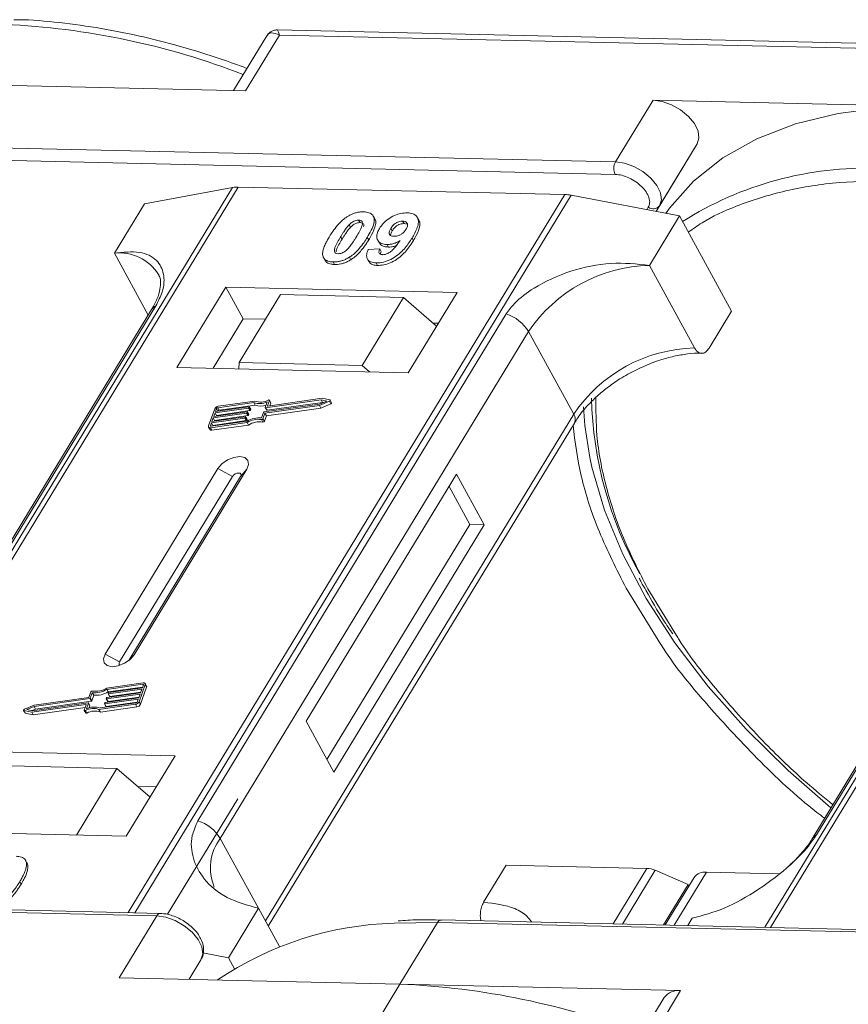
# Model space of a CAD drawing. Header units: millimetres. Extents: x 2205 to 3679, y 833 to 1866.
# Tile 60 of 86: x 3183 to 3224, y 1635 to 1683. Entities that reach past the tile are written whole.
import ezdxf

# ---------------------------------------------------------------- set-up
doc = ezdxf.new("R2010")
doc.units = ezdxf.units.MM

msp = doc.modelspace()

# ---------------------------------------------------------------- linework, layer by layer
at = {"color": 7, "linetype": 'Continuous', "lineweight": 15}
for p, q in [((3230.087, 1682.195), (3195.551, 1682.987)), ((3195.022, 1682.689), (3193.372, 1679.979)), ((3193.967, 1679.965), (3195.648, 1682.727)), ((3195.648, 1682.727), (3229.831, 1681.943)), ((3180.024, 1680.285), (3193.967, 1679.965)), ((3214.207, 1679.501), (3212.339, 1676.432)), ((3228.15, 1679.181), (3214.207, 1679.501)), ((3212.339, 1676.432), (3178.156, 1677.216)), ((3216.4, 1677.325), (3214.357, 1673.967)), ((3214.533, 1674.256), (3216.4, 1677.325)), ((3178.142, 1676.594), (3212.325, 1675.809)), ((3193.32, 1675.16), (3171.64, 1639.53)), ((3171.909, 1639.524), (3193.606, 1675.181)), ((3188.943, 1674.354), (3193.32, 1675.16)), ((3193.606, 1675.181), (3209.822, 1674.809)), ((3209.822, 1674.809), (3188.126, 1639.152)), ((3188.458, 1639.144), (3210.139, 1674.774)), ((3210.139, 1674.774), (3215.52, 1673.744)), ((3188.943, 1674.354), (3187.449, 1671.899)), ((3213.97, 1674.178), (3213.895, 1674.055)), ((3214.357, 1673.967), (3214.533, 1674.256)), ((3241.447, 1674.055), (3219.766, 1638.426)), ((3220.036, 1638.419), (3241.732, 1674.076)), ((3199.581, 1673.54), (3199.65, 1673.414)), ((3200.379, 1673.611), (3200.31, 1673.737)), ((3202.567, 1673.546), (3202.498, 1673.672)), ((3214.026, 1671.289), (3215.52, 1673.744)), ((3215.52, 1673.744), (3218.107, 1669.016)), ((3199.11, 1673.307), (3199.179, 1673.181)), ((3201.181, 1673.131), (3201.25, 1673.005)), ((3201.836, 1673.364), (3201.767, 1673.49)), ((3201.836, 1673.364), (3201.963, 1673.339)), ((3198.688, 1672.716), (3198.757, 1672.59)), ((3200.08, 1672.555), (3200.011, 1672.681)), ((3200.527, 1672.551), (3200.596, 1672.425)), ((3202.303, 1672.525), (3202.234, 1672.651)), ((3200.052, 1672.073), (3200.636, 1672.112)), ((3200.636, 1672.112), (3200.705, 1671.986)), ((3200.993, 1672.327), (3201.062, 1672.201)), ((3187.449, 1671.899), (3189.131, 1668.824)), ((3197.892, 1671.6), (3197.961, 1671.474)), ((3199.124, 1671.697), (3199.193, 1671.571)), ((3200.016, 1671.607), (3200.085, 1671.481)), ((3198.317, 1671.463), (3198.386, 1671.337)), ((3200.45, 1671.414), (3200.519, 1671.288)), ((3216.268, 1667.192), (3214.026, 1671.289)), ((3192.98, 1670.216), (3190.552, 1666.227)), ((3204.473, 1669.953), (3192.98, 1670.216)), ((3192.98, 1670.216), (3193.842, 1668.64)), ((3195.702, 1669.843), (3193.648, 1666.467)), ((3201.808, 1669.702), (3195.702, 1669.843)), ((3199.753, 1666.327), (3201.808, 1669.702)), ((3201.808, 1669.702), (3203.452, 1668.275)), ((3202.045, 1665.963), (3204.473, 1669.953)), ((3174.196, 1644.115), (3189.509, 1669.28)), ((3189.295, 1669.094), (3173.982, 1643.928)), ((3206.913, 1668.881), (3191.6, 1643.715)), ((3193.842, 1668.64), (3192.348, 1666.185)), ((3194.955, 1668.615), (3193.842, 1668.64)), ((3216.986, 1667.175), (3218.107, 1669.016)), ((3203.539, 1668.418), (3203.281, 1668.424)), ((3222.323, 1643.01), (3237.636, 1668.176)), ((3192.708, 1642.838), (3208.021, 1668.004)), ((3210.263, 1663.906), (3208.021, 1668.004)), ((3237.422, 1667.989), (3222.109, 1642.824)), ((3190.552, 1666.227), (3202.045, 1665.963)), ((3193.648, 1666.467), (3193.624, 1666.156)), ((3199.753, 1666.327), (3193.648, 1666.467)), ((3200.122, 1666.007), (3199.753, 1666.327)), ((3192.475, 1664.04), (3194.135, 1664.276)), ((3194.372, 1664.477), (3192.584, 1664.224)), ((3194.426, 1664.552), (3192.61, 1664.295)), ((3192.653, 1664.098), (3194.441, 1664.351)), ((3194.152, 1664.261), (3194.139, 1664.226)), ((3194.22, 1664.144), (3194.151, 1664.27)), ((3194.221, 1664.135), (3194.152, 1664.261)), ((3194.441, 1664.351), (3194.372, 1664.477)), ((3194.885, 1664.012), (3197.645, 1664.404)), ((3194.929, 1663.951), (3197.638, 1664.335)), ((3194.945, 1664.239), (3195.044, 1664.513)), ((3197.721, 1664.616), (3194.962, 1664.225)), ((3195.031, 1664.099), (3197.79, 1664.49)), ((3195.062, 1664.323), (3195.155, 1664.58)), ((3195.07, 1664.309), (3195.062, 1664.323)), ((3197.765, 1664.69), (3195.079, 1664.309)), ((3195.223, 1664.472), (3195.154, 1664.598)), ((3195.155, 1664.58), (3195.223, 1664.454)), ((3195.176, 1664.322), (3195.223, 1664.454)), ((3197.638, 1664.335), (3198.13, 1664.543)), ((3197.707, 1664.209), (3197.638, 1664.335)), ((3197.645, 1664.404), (3198.006, 1664.556)), ((3197.707, 1664.209), (3198.199, 1664.416)), ((3198.006, 1664.556), (3197.721, 1664.616)), ((3197.79, 1664.49), (3197.721, 1664.616)), ((3198.153, 1664.608), (3197.765, 1664.69)), ((3197.79, 1664.49), (3197.83, 1664.482)), ((3198.13, 1664.543), (3198.199, 1664.416)), ((3198.238, 1664.471), (3198.169, 1664.597)), ((3192.434, 1664.169), (3192.128, 1663.317)), ((3192.296, 1663.543), (3193.957, 1663.779)), ((3194.02, 1663.956), (3192.36, 1663.721)), ((3192.386, 1663.792), (3194.046, 1664.027)), ((3192.449, 1663.969), (3192.386, 1663.792)), ((3192.429, 1663.595), (3194.089, 1663.83)), ((3194.11, 1664.205), (3192.449, 1663.969)), ((3192.518, 1663.843), (3192.449, 1663.969)), ((3192.526, 1664.182), (3192.475, 1664.04)), ((3192.506, 1663.809), (3192.518, 1663.843)), ((3192.518, 1663.843), (3194.179, 1664.079)), ((3192.594, 1664.057), (3192.526, 1664.182)), ((3192.584, 1664.224), (3192.653, 1664.098)), ((3193.973, 1663.765), (3193.96, 1663.729)), ((3194.042, 1663.648), (3193.973, 1663.774)), ((3193.973, 1663.765), (3194.042, 1663.638)), ((3194.089, 1663.83), (3194.02, 1663.956)), ((3194.062, 1664.013), (3194.05, 1663.977)), ((3194.119, 1663.851), (3194.05, 1663.977)), ((3194.131, 1663.896), (3194.062, 1664.022)), ((3194.131, 1663.887), (3194.062, 1664.013)), ((3194.179, 1664.079), (3194.11, 1664.205)), ((3194.119, 1663.851), (3194.131, 1663.887)), ((3194.208, 1664.099), (3194.139, 1664.226)), ((3194.208, 1664.099), (3194.221, 1664.135)), ((3194.758, 1663.717), (3194.856, 1663.991)), ((3194.83, 1663.676), (3194.929, 1663.951)), ((3194.899, 1663.55), (3194.998, 1663.825)), ((3194.998, 1663.825), (3194.929, 1663.951)), ((3194.945, 1664.23), (3195.014, 1664.104)), ((3210.263, 1663.906), (3194.95, 1638.741)), ((3195.031, 1664.099), (3194.962, 1664.225)), ((3194.998, 1663.825), (3197.707, 1664.209)), ((3192.13, 1663.263), (3192.199, 1663.136)), ((3192.271, 1663.472), (3192.22, 1663.33)), ((3192.22, 1663.33), (3192.236, 1663.302)), ((3192.228, 1663.231), (3194.044, 1663.489)), ((3192.253, 1663.302), (3194.041, 1663.555)), ((3193.931, 1663.708), (3192.271, 1663.472)), ((3192.34, 1663.346), (3192.271, 1663.472)), ((3192.36, 1663.721), (3192.296, 1663.543)), ((3192.297, 1663.105), (3194.113, 1663.362)), ((3192.328, 1663.312), (3192.34, 1663.346)), ((3192.34, 1663.346), (3194, 1663.582)), ((3192.429, 1663.595), (3192.36, 1663.721)), ((3192.417, 1663.56), (3192.429, 1663.595)), ((3194, 1663.582), (3193.931, 1663.708)), ((3194.029, 1663.603), (3193.96, 1663.729)), ((3194.029, 1663.603), (3194.042, 1663.638)), ((3194.113, 1663.362), (3194.044, 1663.489)), ((3194.753, 1663.635), (3194.822, 1663.509)), ((3194.899, 1663.55), (3194.83, 1663.676)), ((3195.093, 1638.48), (3210.296, 1663.465)), ((3192.297, 1663.105), (3192.228, 1663.231)), ((3192.592, 1661.201), (3186.99, 1651.994)), ((3193.313, 1660.811), (3187.71, 1651.604)), ((3188.427, 1651.961), (3194.029, 1661.168)), ((3192.592, 1661.201), (3193.313, 1660.811)), ((3194.029, 1661.168), (3193.722, 1660.801)), ((3204.444, 1660.929), (3196.975, 1648.653)), ((3205.824, 1658.407), (3204.444, 1660.929)), ((3188.17, 1651.677), (3193.722, 1660.801)), ((3205.106, 1658.424), (3204.071, 1660.315)), ((3198.009, 1646.761), (3205.106, 1658.424)), ((3198.354, 1646.131), (3205.824, 1658.407)), ((3205.824, 1658.407), (3205.106, 1658.424)), ((3212.868, 1655.256), (3214.595, 1652.468)), ((3215.367, 1652.921), (3213.945, 1655.231)), ((3187.71, 1651.604), (3186.99, 1651.994)), ((3188.427, 1651.961), (3188.238, 1651.735)), ((3188.883, 1650.56), (3187.066, 1650.303)), ((3186.28, 1650.115), (3186.182, 1649.84)), ((3186.353, 1650.074), (3186.254, 1649.8)), ((3186.422, 1649.948), (3186.353, 1650.074)), ((3188.857, 1650.49), (3187.069, 1650.236)), ((3187.138, 1650.11), (3187.069, 1650.236)), ((3187.09, 1649.835), (3188.75, 1650.07)), ((3187.137, 1650.027), (3187.15, 1650.062)), ((3187.138, 1650.11), (3188.852, 1650.353)), ((3188.814, 1650.248), (3187.154, 1650.012)), ((3187.179, 1650.083), (3188.839, 1650.319)), ((3187.223, 1649.886), (3188.763, 1650.105)), ((3188.676, 1649.622), (3188.982, 1650.474)), ((3188.745, 1649.496), (3189.051, 1650.347)), ((3188.75, 1650.07), (3188.814, 1650.248)), ((3188.839, 1650.319), (3188.89, 1650.461)), ((3188.884, 1650.442), (3188.857, 1650.49)), ((3189.05, 1650.402), (3188.981, 1650.528)), ((3188.982, 1650.474), (3189.051, 1650.347)), ((3183.389, 1649.175), (3186.149, 1649.566)), ((3186.225, 1649.779), (3183.466, 1649.387)), ((3186.182, 1649.84), (3183.472, 1649.456)), ((3183.535, 1649.261), (3186.294, 1649.653)), ((3186.294, 1649.653), (3186.225, 1649.779)), ((3186.323, 1649.674), (3186.254, 1649.8)), ((3186.323, 1649.674), (3186.422, 1649.948)), ((3186.738, 1649.314), (3188.526, 1649.567)), ((3186.959, 1649.53), (3186.972, 1649.565)), ((3188.636, 1649.751), (3186.975, 1649.516)), ((3187.001, 1649.586), (3188.661, 1649.822)), ((3187.044, 1649.389), (3188.584, 1649.608)), ((3187.048, 1649.778), (3187.061, 1649.814)), ((3187.048, 1649.769), (3187.117, 1649.643)), ((3188.725, 1650), (3187.065, 1649.764)), ((3187.133, 1649.638), (3187.065, 1649.764)), ((3187.133, 1649.638), (3188.673, 1649.856)), ((3187.137, 1650.017), (3187.206, 1649.891)), ((3187.223, 1649.886), (3187.154, 1650.012)), ((3188.585, 1649.609), (3188.636, 1649.751)), ((3188.661, 1649.822), (3188.725, 1650)), ((3188.745, 1649.496), (3188.676, 1649.622)), ((3182.942, 1649.194), (3183.01, 1649.068)), ((3182.957, 1649.183), (3183.345, 1649.101)), ((3183.026, 1649.057), (3182.957, 1649.183)), ((3183.472, 1649.456), (3182.981, 1649.249)), ((3183.466, 1649.387), (3183.104, 1649.235)), ((3183.104, 1649.235), (3183.389, 1649.175)), ((3183.345, 1649.101), (3186.031, 1649.482)), ((3183.414, 1648.975), (3183.345, 1649.101)), ((3183.349, 1649.183), (3183.535, 1649.261)), ((3183.414, 1648.975), (3186.003, 1649.343)), ((3183.535, 1649.261), (3183.466, 1649.387)), ((3186.048, 1649.468), (3185.956, 1649.211)), ((3185.956, 1649.193), (3186.025, 1649.067)), ((3186.079, 1649.063), (3186.01, 1649.189)), ((3186.045, 1649.458), (3186.031, 1649.482)), ((3186.165, 1649.552), (3186.067, 1649.278)), ((3186.234, 1649.435), (3186.165, 1649.561)), ((3186.234, 1649.426), (3186.165, 1649.552)), ((3186.196, 1649.321), (3186.234, 1649.426)), ((3186.684, 1649.239), (3188.501, 1649.496)), ((3186.753, 1649.112), (3186.684, 1649.239)), ((3186.753, 1649.112), (3188.57, 1649.37)), ((3186.959, 1649.521), (3187.028, 1649.395)), ((3187.044, 1649.389), (3186.975, 1649.516)), ((3188.501, 1649.496), (3188.57, 1649.37)), ((3183.026, 1649.057), (3183.414, 1648.975)), ((3196.975, 1648.653), (3198.354, 1646.131)), ((3190.467, 1646.935), (3178.974, 1647.199)), ((3188.039, 1642.945), (3190.467, 1646.935)), ((3181.472, 1646.457), (3187.578, 1646.317)), ((3185.561, 1643.002), (3187.578, 1646.317)), ((3187.578, 1646.317), (3189.222, 1644.89)), ((3189.533, 1645.4), (3188.609, 1645.422)), ((3193.58, 1644.809), (3190.088, 1639.07)), ((3176.546, 1643.209), (3188.039, 1642.945)), ((3192.708, 1642.838), (3194.605, 1639.372)), ((3182.995, 1641.803), (3182.988, 1641.814)), ((3183.067, 1641.683), (3183.136, 1641.557)), ((3205.79, 1639.67), (3206.911, 1641.511)), ((3206.911, 1641.511), (3213.895, 1641.351)), ((3213.895, 1641.351), (3212.22, 1638.599)), ((3214.314, 1641.253), (3212.692, 1638.588)), ((3214.314, 1641.253), (3215.944, 1640.557)), ((3216.246, 1640.899), (3214.81, 1638.539)), ((3215.257, 1638.529), (3216.856, 1641.158)), ((3220.432, 1641.076), (3216.856, 1641.158)), ((3182.746, 1640.685), (3182.815, 1640.559)), ((3214.718, 1638.541), (3215.944, 1640.557)), ((3215.989, 1640.476), (3215.944, 1640.557)), ((3189.739, 1639.115), (3155.556, 1639.899)), ((3155.373, 1639.774), (3189.557, 1638.99)), ((3194.605, 1639.372), (3193.111, 1636.916)), ((3194.605, 1639.372), (3195.647, 1637.466)), ((3189.557, 1638.99), (3187.689, 1635.921)), ((3215.933, 1638.514), (3216.154, 1638.877)), ((3201.341, 1638.632), (3203.5, 1638.67)), ((3201.633, 1635.601), (3203.5, 1638.67)), ((3203.5, 1638.67), (3237.683, 1637.886)), ((3237.866, 1638.01), (3203.683, 1638.795)), ((3191.848, 1637.158), (3193.111, 1636.916)), ((3193.111, 1636.916), (3193.41, 1636.369)), ((3191.75, 1636.814), (3191.158, 1635.841)), ((3191.158, 1635.841), (3191.75, 1636.814)), ((3187.689, 1635.921), (3201.633, 1635.601)), ((3201.633, 1635.601), (3199.952, 1632.839)), ((3215.576, 1635.281), (3201.633, 1635.601)), ((3214.763, 1634.935), (3212.894, 1631.865)), ((3213.896, 1632.519), (3215.576, 1635.281))]:
    msp.add_line(p, q, dxfattribs=at)
at = {"color": 7, "linetype": 'Continuous', "lineweight": 15, "flags": 128}
for points in [[(3216.4, 1677.325), (3216.488, 1677.616), (3216.44, 1677.961), (3216.258, 1678.331), (3215.96, 1678.692), (3215.569, 1679.014), (3215.121, 1679.27), (3214.653, 1679.437), (3214.207, 1679.501)], [(3228.15, 1679.181), (3225.698, 1679.123), (3223.4, 1678.834), (3221.28, 1678.318), (3219.362, 1677.579), (3217.666, 1676.627), (3216.213, 1675.472), (3215.016, 1674.126), (3214.837, 1673.875)], [(3214.533, 1674.256), (3214.621, 1674.547), (3214.573, 1674.892), (3214.391, 1675.262), (3214.092, 1675.623), (3213.702, 1675.945), (3213.254, 1676.201), (3212.786, 1676.368), (3212.339, 1676.432)], [(3194.135, 1664.276), (3194.139, 1664.276), (3194.143, 1664.275), (3194.147, 1664.274), (3194.149, 1664.273), (3194.151, 1664.27), (3194.152, 1664.268), (3194.152, 1664.264), (3194.152, 1664.261)], [(3194.962, 1664.225), (3194.957, 1664.224), (3194.953, 1664.225), (3194.95, 1664.226), (3194.947, 1664.228), (3194.946, 1664.23), (3194.945, 1664.233), (3194.944, 1664.236), (3194.945, 1664.239)], [(3195.079, 1664.309), (3195.075, 1664.308), (3195.071, 1664.309), (3195.067, 1664.31), (3195.065, 1664.311), (3195.063, 1664.314), (3195.062, 1664.317), (3195.062, 1664.32), (3195.062, 1664.323)], [(3195.1, 1664.602), (3195.112, 1664.607), (3195.124, 1664.609), (3195.135, 1664.609), (3195.144, 1664.607), (3195.151, 1664.602), (3195.155, 1664.596), (3195.156, 1664.588), (3195.155, 1664.58)], [(3198.153, 1664.608), (3198.163, 1664.604), (3198.169, 1664.598), (3198.171, 1664.589), (3198.169, 1664.579), (3198.164, 1664.569), (3198.155, 1664.558), (3198.143, 1664.549), (3198.13, 1664.543)], [(3198.199, 1664.416), (3198.212, 1664.423), (3198.224, 1664.432), (3198.233, 1664.443), (3198.238, 1664.453), (3198.24, 1664.463), (3198.238, 1664.471)], [(3211.061, 1661.755), (3210.818, 1663.348), (3210.754, 1664.27)], [(3193.957, 1663.779), (3193.961, 1663.779), (3193.965, 1663.779), (3193.968, 1663.778), (3193.971, 1663.776), (3193.973, 1663.774), (3193.974, 1663.771), (3193.974, 1663.768), (3193.973, 1663.765)], [(3194.046, 1664.027), (3194.05, 1664.028), (3194.054, 1664.027), (3194.057, 1664.026), (3194.06, 1664.024), (3194.062, 1664.022), (3194.063, 1664.019), (3194.063, 1664.016), (3194.062, 1664.013)], [(3192.228, 1663.231), (3192.201, 1663.229), (3192.178, 1663.231), (3192.158, 1663.238), (3192.142, 1663.248), (3192.13, 1663.262), (3192.124, 1663.278), (3192.124, 1663.297), (3192.128, 1663.317)], [(3192.22, 1663.33), (3192.218, 1663.324), (3192.219, 1663.317), (3192.221, 1663.312), (3192.224, 1663.307), (3192.23, 1663.304), (3192.236, 1663.302), (3192.244, 1663.301), (3192.253, 1663.302)], [(3194.029, 1661.168), (3194.117, 1661.404), (3194.083, 1661.607), (3193.93, 1661.745), (3193.684, 1661.798), (3193.381, 1661.758), (3193.067, 1661.63), (3192.79, 1661.434), (3192.592, 1661.201)], [(3223.04, 1644.354), (3220.913, 1646.205), (3218.831, 1648.259), (3216.95, 1650.384), (3215.289, 1652.557), (3213.867, 1654.757), (3212.697, 1656.959), (3211.793, 1659.14), (3211.165, 1661.277), (3211.061, 1661.755)], [(3193.722, 1660.801), (3193.747, 1660.869), (3193.737, 1660.926), (3193.694, 1660.966), (3193.624, 1660.981), (3193.537, 1660.969), (3193.448, 1660.933), (3193.369, 1660.877), (3193.313, 1660.811)], [(3186.99, 1651.994), (3186.902, 1651.758), (3186.936, 1651.555), (3187.088, 1651.417), (3187.335, 1651.364), (3187.638, 1651.404), (3187.952, 1651.532), (3188.229, 1651.727), (3188.427, 1651.961)], [(3187.71, 1651.604), (3187.685, 1651.537), (3187.695, 1651.479), (3187.739, 1651.439), (3187.743, 1651.437)], [(3188.883, 1650.56), (3188.909, 1650.562), (3188.932, 1650.56), (3188.953, 1650.553), (3188.969, 1650.543), (3188.98, 1650.529), (3188.986, 1650.513), (3188.987, 1650.494), (3188.982, 1650.474)], [(3188.89, 1650.461), (3188.892, 1650.467), (3188.892, 1650.474), (3188.89, 1650.479), (3188.886, 1650.484), (3188.881, 1650.487), (3188.874, 1650.489), (3188.866, 1650.49), (3188.857, 1650.49)], [(3186.149, 1649.566), (3186.153, 1649.567), (3186.157, 1649.566), (3186.16, 1649.565), (3186.163, 1649.564), (3186.165, 1649.561), (3186.166, 1649.558), (3186.166, 1649.555), (3186.165, 1649.552)], [(3187.065, 1649.764), (3187.06, 1649.763), (3187.056, 1649.764), (3187.053, 1649.765), (3187.05, 1649.767), (3187.048, 1649.769), (3187.047, 1649.772), (3187.047, 1649.775), (3187.048, 1649.778)], [(3187.154, 1650.012), (3187.149, 1650.012), (3187.145, 1650.012), (3187.142, 1650.013), (3187.139, 1650.015), (3187.137, 1650.017), (3187.136, 1650.02), (3187.136, 1650.023), (3187.137, 1650.027)], [(3182.957, 1649.183), (3182.948, 1649.187), (3182.942, 1649.193), (3182.939, 1649.202), (3182.941, 1649.212), (3182.947, 1649.222), (3182.956, 1649.233), (3182.967, 1649.242), (3182.981, 1649.249)], [(3186.01, 1649.189), (3185.998, 1649.184), (3185.986, 1649.182), (3185.976, 1649.182), (3185.966, 1649.184), (3185.96, 1649.189), (3185.955, 1649.195), (3185.954, 1649.203), (3185.956, 1649.211)], [(3186.031, 1649.482), (3186.036, 1649.483), (3186.04, 1649.482), (3186.043, 1649.481), (3186.046, 1649.48), (3186.048, 1649.477), (3186.049, 1649.475), (3186.049, 1649.471), (3186.048, 1649.468)], [(3186.975, 1649.516), (3186.971, 1649.515), (3186.967, 1649.516), (3186.964, 1649.517), (3186.961, 1649.518), (3186.959, 1649.521), (3186.958, 1649.523), (3186.958, 1649.527), (3186.959, 1649.53)], [(3186.025, 1649.067), (3186.029, 1649.063), (3186.035, 1649.058), (3186.044, 1649.056), (3186.055, 1649.056), (3186.067, 1649.058), (3186.079, 1649.063)], [(3189.557, 1638.99), (3190.003, 1638.926), (3190.471, 1638.759), (3190.919, 1638.503), (3191.31, 1638.181), (3191.608, 1637.82), (3191.79, 1637.451), (3191.838, 1637.106), (3191.75, 1636.814)]]:
    msp.add_lwpolyline(points, dxfattribs=at)
at = {"color": 7, "linetype": 'Continuous', "lineweight": 15}
for centre, radius, start, end in [((3180.308, 1645.689), 37.606, 68.8867, 87.4164), ((3212.932, 1676.107), 0.676, 151.2883, 206.0774), ((3224.847, 1658.94), 17.186, 88.173, 122.2769), ((3193.566, 1673.777), 1.404, 88.3644, 100.0749), ((3209.77, 1672.886), 1.923, 78.9596, 88.4511), ((3214.211, 1674.504), 0.406, 233.4992, 322.3259), ((3187.689, 1669.591), 2.32, 32.7281, 95.9449), ((3214.194, 1663.852), 7.439, 91.2925, 146.0732), ((3189.707, 1668.837), 0.486, 114.0472, 148.0355), ((3206.271, 1666.932), 2.052, 31.4947, 71.765), ((3216.436, 1659.754), 7.439, 91.2925, 146.0732), ((3192.639, 1664.068), 0.229, 97.4207, 153.8527), ((3194.663, 1665.337), 0.907, 251.2927, 294.8085), ((3194.708, 1665.321), 0.819, 249.8549, 298.6145), ((3194.723, 1665.154), 0.85, 250.6487, 287.8017), ((3195.204, 1664.462), 0.0214, 336.1246, 26.8104), ((3229.965, 1665.185), 18.828, 181.473, 209.2705), ((3192.594, 1664.148), 0.0762, 97.4207, 153.8527), ((3192.663, 1664.021), 0.0769, 97.5763, 152.4403), ((3194.015, 1663.994), 0.0381, 277.4207, 333.8527), ((3194.084, 1663.868), 0.0381, 277.4207, 333.8527), ((3194.105, 1664.242), 0.0381, 277.4207, 333.8527), ((3194.121, 1663.891), 0.011, 336.9348, 26.0002), ((3194.174, 1664.116), 0.0381, 277.4207, 333.8527), ((3194.21, 1664.139), 0.011, 336.9348, 26.0002), ((3194.89, 1663.974), 0.0381, 97.4207, 153.8527), ((3195.026, 1664.113), 0.0149, 216.6597, 287.1115), ((3209.921, 1663.659), 0.422, 332.7392, 35.9387), ((3193.926, 1663.746), 0.0381, 277.4207, 333.8527), ((3193.995, 1663.62), 0.0381, 277.4207, 333.8527), ((3194.644, 1662.549), 1.173, 84.4424, 120.9301), ((3194.032, 1663.643), 0.011, 336.9348, 26.0002), ((3194.587, 1662.651), 0.998, 80.3986, 122.9491), ((3194.656, 1662.525), 0.998, 80.3986, 122.9491), ((3194.764, 1663.708), 0.0736, 261.7629, 334.647), ((3194.833, 1663.582), 0.0736, 261.7629, 334.647), ((3192.27, 1663.19), 0.0892, 216.6597, 287.1115), ((3186.347, 1650.083), 0.0736, 81.7629, 154.647), ((3186.466, 1651.242), 1.173, 264.4424, 300.9301), ((3186.524, 1651.14), 0.998, 260.3986, 302.9491), ((3186.535, 1651.116), 1.173, 264.4424, 300.9301), ((3187.184, 1650.045), 0.0381, 97.4207, 153.8527), ((3188.99, 1650.373), 0.0661, 336.9348, 26.0002), ((3186.22, 1649.817), 0.0381, 277.4207, 333.8527), ((3186.289, 1649.691), 0.0381, 277.4207, 333.8527), ((3187.006, 1649.549), 0.0381, 97.4207, 153.8527), ((3187.095, 1649.797), 0.0381, 97.4207, 153.8527), ((3187.129, 1649.652), 0.0149, 216.6597, 287.1115), ((3187.218, 1649.9), 0.0149, 216.6597, 287.1115), ((3188.471, 1649.723), 0.229, 277.4207, 333.8527), ((3188.516, 1649.643), 0.0762, 277.4207, 333.8527), ((3186.402, 1648.47), 0.819, 69.8549, 118.6145), ((3186.447, 1648.454), 0.907, 71.2927, 114.8085), ((3186.471, 1648.344), 0.819, 69.8549, 118.6145), ((3186.224, 1649.43), 0.011, 336.9348, 26.0002), ((3187.04, 1649.404), 0.0149, 216.6597, 287.1115), ((3188.54, 1649.597), 0.229, 277.4207, 333.8527), ((3183.029, 1649.078), 0.0212, 210.2186, 262.8226), ((3190.958, 1641.766), 2.052, 31.4947, 71.765), ((3194.654, 1641.375), 2.434, 143.0587, 202.974), ((3222.521, 1642.567), 0.486, 114.0436, 148.1804), ((3213.845, 1640.198), 1.154, 66.0507, 87.522), ((3216.776, 1640.499), 0.664, 83.0653, 142.99), ((3189.749, 1638.904), 0.21, 92.0598, 156.0028), ((3201.809, 1622.166), 16.472, 91.6287, 124.0831), ((3203.7, 1638.574), 0.221, 94.3757, 154.3004), ((3200.056, 1597.745), 37.889, 68.9709, 87.6149), ((3215.46, 1634.424), 0.865, 82.2958, 143.7595)]:
    msp.add_arc(centre, radius, start, end, dxfattribs=at)
for points, knots in [([(3194.036, 1681.069), (3193.781, 1681.167), (3192.846, 1681.524), (3191.212, 1682.036), (3189.136, 1682.595), (3187.043, 1683.033), (3184.968, 1683.332), (3183.432, 1683.484), (3182.617, 1683.49), (3182.459, 1683.491)], [0, 0, 0, 0, 0.064257, 0.235538, 0.411454, 0.590698, 0.772379, 0.955884, 1, 1, 1, 1]), ([(3195.648, 1682.727), (3195.508, 1682.783), (3195.292, 1682.871), (3195.097, 1682.803), (3195.026, 1682.69), (3194.994, 1682.638)], [0, 0, 0, 0, 0.498413, 0.772928, 1, 1, 1, 1]), ([(3195.549, 1682.987), (3195.484, 1682.983), (3195.375, 1682.977), (3195.191, 1682.891), (3195.107, 1682.795), (3195.061, 1682.743)], [0, 0, 0, 0, 0.389383, 0.666862, 1, 1, 1, 1]), ([(3195.55, 1682.981), (3195.55, 1682.983), (3195.549, 1683.007), (3195.572, 1682.924), (3195.622, 1682.793), (3195.648, 1682.727)], [0, 0, 0, 0, 0.044603, 0.521109, 1, 1, 1, 1]), ([(3212.325, 1675.809), (3212.432, 1675.799), (3212.652, 1675.779), (3213.014, 1675.647), (3213.357, 1675.452), (3213.651, 1675.208), (3213.877, 1674.935), (3214.016, 1674.653), (3214.058, 1674.385), (3213.999, 1674.246), (3213.97, 1674.178)], [0, 0, 0, 0, 0.12225, 0.25, 0.37775, 0.5, 0.62225, 0.75, 0.87775, 1, 1, 1, 1]), ([(3215.958, 1672.944), (3216.181, 1673.103), (3216.889, 1673.607), (3218.478, 1674.331), (3220.734, 1675.036), (3223.398, 1675.466), (3225.321, 1675.482), (3226.268, 1675.49)], [0, 0, 0, 0, 0.088375, 0.281114, 0.527622, 0.767417, 1, 1, 1, 1]), ([(3198.135, 1672.729), (3198.187, 1672.811), (3198.304, 1672.997), (3198.553, 1673.32), (3198.812, 1673.577), (3199.003, 1673.702), (3199.024, 1673.715)], [0, 0, 0, 0, 0.236731, 0.537555, 0.949668, 1, 1, 1, 1]), ([(3199.024, 1673.715), (3199.074, 1673.745), (3199.177, 1673.806), (3199.342, 1673.875), (3199.508, 1673.922), (3199.644, 1673.943), (3199.751, 1673.95), (3199.804, 1673.95), (3199.83, 1673.95)], [0, 0, 0, 0, 0.193776, 0.3936, 0.587864, 0.788908, 0.894169, 1, 1, 1, 1]), ([(3199.11, 1673.307), (3199.152, 1673.349), (3199.222, 1673.417), (3199.346, 1673.493), (3199.46, 1673.531), (3199.537, 1673.54), (3199.577, 1673.54), (3199.581, 1673.54)], [0, 0, 0, 0, 0.334804, 0.542561, 0.750382, 0.970721, 1, 1, 1, 1]), ([(3199.581, 1673.54), (3199.62, 1673.536), (3199.69, 1673.528), (3199.756, 1673.479), (3199.782, 1673.387), (3199.748, 1673.217), (3199.626, 1672.975), (3199.517, 1672.791), (3199.461, 1672.698)], [0, 0, 0, 0, 0.104614, 0.188814, 0.273512, 0.444127, 0.719481, 1, 1, 1, 1]), ([(3199.83, 1673.95), (3199.924, 1673.941), (3200.112, 1673.924), (3200.291, 1673.796), (3200.376, 1673.612), (3200.332, 1673.239), (3200.147, 1672.918), (3200.011, 1672.681)], [0, 0, 0, 0, 0.147566, 0.296688, 0.431278, 0.580404, 1, 1, 1, 1]), ([(3200.08, 1672.555), (3200.128, 1672.637), (3200.278, 1672.892), (3200.423, 1673.23), (3200.446, 1673.507), (3200.384, 1673.583), (3200.367, 1673.604)], [0, 0, 0, 0, 0.220552, 0.687786, 0.91457, 1, 1, 1, 1]), ([(3200.614, 1673.12), (3200.67, 1673.202), (3200.782, 1673.368), (3201.044, 1673.598), (3201.355, 1673.775), (3201.694, 1673.888), (3201.899, 1673.896), (3202.005, 1673.9)], [0, 0, 0, 0, 0.197927, 0.397728, 0.597413, 0.790584, 1, 1, 1, 1]), ([(3202.005, 1673.9), (3202.098, 1673.891), (3202.285, 1673.874), (3202.469, 1673.743), (3202.564, 1673.551), (3202.537, 1673.219), (3202.386, 1672.906), (3202.256, 1672.688), (3202.234, 1672.651)], [0, 0, 0, 0, 0.148288, 0.297745, 0.443713, 0.607791, 0.934708, 1, 1, 1, 1]), ([(3202.303, 1672.525), (3202.351, 1672.607), (3202.496, 1672.854), (3202.624, 1673.188), (3202.632, 1673.452), (3202.569, 1673.524), (3202.556, 1673.539)], [0, 0, 0, 0, 0.227122, 0.68486, 0.934898, 1, 1, 1, 1]), ([(3198.688, 1672.716), (3198.713, 1672.757), (3198.764, 1672.839), (3198.835, 1672.95), (3198.903, 1673.048), (3198.966, 1673.135), (3199.032, 1673.222), (3199.084, 1673.279), (3199.11, 1673.307)], [0, 0, 0, 0, 0.2059417, 0.4119594, 0.558149, 0.7045024, 0.8518015, 1, 1, 1, 1]), ([(3198.757, 1672.59), (3198.782, 1672.631), (3198.833, 1672.713), (3198.904, 1672.824), (3198.972, 1672.922), (3199.035, 1673.009), (3199.101, 1673.096), (3199.153, 1673.152), (3199.179, 1673.181)], [0, 0, 0, 0, 0.205942, 0.411959, 0.558149, 0.704502, 0.851801, 1, 1, 1, 1]), ([(3199.179, 1673.181), (3199.221, 1673.223), (3199.291, 1673.291), (3199.415, 1673.366), (3199.529, 1673.405), (3199.606, 1673.414), (3199.646, 1673.414), (3199.65, 1673.414)], [0, 0, 0, 0, 0.334804, 0.542561, 0.750382, 0.970721, 1, 1, 1, 1]), ([(3199.65, 1673.414), (3199.689, 1673.41), (3199.759, 1673.402), (3199.824, 1673.353), (3199.847, 1673.285), (3199.835, 1673.232), (3199.829, 1673.205)], [0, 0, 0, 0, 0.293658, 0.530016, 0.767769, 1, 1, 1, 1]), ([(3200.993, 1672.327), (3200.9, 1672.337), (3200.714, 1672.357), (3200.542, 1672.495), (3200.465, 1672.687), (3200.497, 1672.907), (3200.579, 1673.056), (3200.614, 1673.12)], [0, 0, 0, 0, 0.210189, 0.421773, 0.623603, 0.837034, 1, 1, 1, 1]), ([(3201.335, 1672.734), (3201.289, 1672.739), (3201.202, 1672.748), (3201.12, 1672.808), (3201.089, 1672.89), (3201.11, 1673.002), (3201.155, 1673.083), (3201.181, 1673.131)], [0, 0, 0, 0, 0.213937, 0.398075, 0.583091, 0.751666, 1, 1, 1, 1]), ([(3201.181, 1673.131), (3201.217, 1673.184), (3201.273, 1673.269), (3201.393, 1673.378), (3201.512, 1673.442), (3201.642, 1673.485), (3201.722, 1673.488), (3201.767, 1673.49)], [0, 0, 0, 0, 0.2913202, 0.4655393, 0.6416315, 0.798664, 1, 1, 1, 1]), ([(3201.25, 1673.005), (3201.286, 1673.058), (3201.342, 1673.143), (3201.462, 1673.252), (3201.581, 1673.316), (3201.711, 1673.359), (3201.791, 1673.362), (3201.836, 1673.364)], [0, 0, 0, 0, 0.29132, 0.465539, 0.641632, 0.798664, 1, 1, 1, 1]), ([(3201.934, 1673.079), (3201.901, 1673.03), (3201.846, 1672.948), (3201.72, 1672.846), (3201.593, 1672.781), (3201.458, 1672.738), (3201.376, 1672.736), (3201.335, 1672.734)], [0, 0, 0, 0, 0.267394, 0.447214, 0.627122, 0.813065, 1, 1, 1, 1]), ([(3201.767, 1673.49), (3201.813, 1673.485), (3201.906, 1673.474), (3201.987, 1673.399), (3202.021, 1673.3), (3201.994, 1673.187), (3201.953, 1673.113), (3201.934, 1673.079)], [0, 0, 0, 0, 0.207955, 0.420406, 0.62732, 0.827707, 1, 1, 1, 1]), ([(3197.814, 1671.73), (3197.806, 1671.764), (3197.789, 1671.833), (3197.8, 1671.98), (3197.85, 1672.17), (3197.941, 1672.378), (3198.038, 1672.565), (3198.103, 1672.674), (3198.135, 1672.729)], [0, 0, 0, 0, 0.118441, 0.239346, 0.459593, 0.684925, 0.84224, 1, 1, 1, 1]), ([(3198.566, 1671.872), (3198.52, 1671.878), (3198.446, 1671.888), (3198.387, 1671.944), (3198.369, 1672.04), (3198.405, 1672.21), (3198.53, 1672.45), (3198.635, 1672.627), (3198.688, 1672.716)], [0, 0, 0, 0, 0.12537, 0.20229, 0.279179, 0.464758, 0.730582, 1, 1, 1, 1]), ([(3198.459, 1671.958), (3198.463, 1671.991), (3198.478, 1672.107), (3198.602, 1672.324), (3198.705, 1672.501), (3198.757, 1672.59)], [0, 0, 0, 0, 0.166989, 0.580698, 1, 1, 1, 1]), ([(3199.461, 1672.698), (3199.436, 1672.657), (3199.386, 1672.576), (3199.314, 1672.465), (3199.246, 1672.366), (3199.183, 1672.278), (3199.116, 1672.191), (3199.064, 1672.134), (3199.038, 1672.106)], [0, 0, 0, 0, 0.20527, 0.410616, 0.55715, 0.703844, 0.851471, 1, 1, 1, 1]), ([(3200.011, 1672.681), (3199.959, 1672.599), (3199.842, 1672.413), (3199.598, 1672.096), (3199.342, 1671.84), (3199.152, 1671.715), (3199.124, 1671.697)], [0, 0, 0, 0, 0.237281, 0.538591, 0.932677, 1, 1, 1, 1]), ([(3199.193, 1671.571), (3199.242, 1671.604), (3199.339, 1671.67), (3199.502, 1671.809), (3199.675, 1671.987), (3199.836, 1672.188), (3199.97, 1672.378), (3200.043, 1672.496), (3200.08, 1672.555)], [0, 0, 0, 0, 0.118595, 0.239509, 0.447458, 0.659935, 0.829685, 1, 1, 1, 1]), ([(3202.234, 1672.651), (3202.182, 1672.57), (3202.026, 1672.323), (3201.753, 1671.984), (3201.363, 1671.676), (3201.001, 1671.496), (3200.684, 1671.418), (3200.513, 1671.415), (3200.45, 1671.414)], [0, 0, 0, 0, 0.142337, 0.429127, 0.589943, 0.751205, 0.909895, 1, 1, 1, 1]), ([(3201.168, 1672.784), (3201.171, 1672.809), (3201.178, 1672.88), (3201.222, 1672.957), (3201.25, 1673.005)], [0, 0, 0, 0, 0.366323, 1, 1, 1, 1]), ([(3199.038, 1672.106), (3198.996, 1672.064), (3198.927, 1671.996), (3198.803, 1671.921), (3198.691, 1671.882), (3198.613, 1671.873), (3198.573, 1671.872), (3198.566, 1671.872)], [0, 0, 0, 0, 0.333678, 0.540413, 0.747264, 0.961209, 1, 1, 1, 1]), ([(3200.45, 1671.414), (3200.357, 1671.423), (3200.188, 1671.44), (3200.031, 1671.556), (3199.961, 1671.732), (3199.99, 1671.917), (3200.039, 1672.04), (3200.052, 1672.073)], [0, 0, 0, 0, 0.242788, 0.438865, 0.634801, 0.900936, 1, 1, 1, 1]), ([(3200.519, 1671.288), (3200.62, 1671.292), (3200.822, 1671.299), (3201.157, 1671.409), (3201.487, 1671.587), (3201.864, 1671.901), (3202.118, 1672.23), (3202.265, 1672.465), (3202.303, 1672.525)], [0, 0, 0, 0, 0.14324, 0.28761, 0.430449, 0.591135, 0.89544, 1, 1, 1, 1]), ([(3200.636, 1672.112), (3200.616, 1672.063), (3200.585, 1671.987), (3200.595, 1671.897), (3200.641, 1671.848), (3200.706, 1671.826), (3200.753, 1671.823), (3200.77, 1671.822)], [0, 0, 0, 0, 0.3447142, 0.5290593, 0.7142089, 0.8921959, 1, 1, 1, 1]), ([(3200.608, 1672.432), (3200.621, 1672.402), (3200.663, 1672.307), (3200.824, 1672.222), (3200.991, 1672.207), (3201.062, 1672.201)], [0, 0, 0, 0, 0.20752, 0.66568, 1, 1, 1, 1]), ([(3200.77, 1671.822), (3200.811, 1671.824), (3200.893, 1671.829), (3201.039, 1671.887), (3201.204, 1671.989), (3201.417, 1672.209), (3201.548, 1672.394), (3201.637, 1672.521)], [0, 0, 0, 0, 0.112015, 0.224355, 0.367768, 0.565827, 1, 1, 1, 1]), ([(3201.637, 1672.521), (3201.586, 1672.492), (3201.481, 1672.433), (3201.342, 1672.38), (3201.232, 1672.351), (3201.151, 1672.335), (3201.07, 1672.328), (3201.019, 1672.327), (3200.993, 1672.327)], [0, 0, 0, 0, 0.243491, 0.496266, 0.61821, 0.741704, 0.870158, 1, 1, 1, 1]), ([(3201.062, 1672.201), (3201.111, 1672.202), (3201.212, 1672.204), (3201.344, 1672.234), (3201.422, 1672.261), (3201.444, 1672.268)], [0, 0, 0, 0, 0.409454, 0.83528, 1, 1, 1, 1]), ([(3189.509, 1669.28), (3189.627, 1669.515), (3189.928, 1670.115), (3189.941, 1670.91), (3189.586, 1671.614), (3188.771, 1672.029), (3187.888, 1671.942), (3187.449, 1671.899)], [0, 0, 0, 0, 0.125713, 0.321276, 0.524466, 0.763484, 1, 1, 1, 1]), ([(3198.317, 1671.463), (3198.27, 1671.465), (3198.175, 1671.47), (3198.049, 1671.501), (3197.942, 1671.551), (3197.874, 1671.614), (3197.834, 1671.676), (3197.82, 1671.712), (3197.814, 1671.73)], [0, 0, 0, 0, 0.192635, 0.388697, 0.582015, 0.783044, 0.890959, 1, 1, 1, 1]), ([(3199.124, 1671.697), (3199.073, 1671.667), (3198.971, 1671.606), (3198.806, 1671.538), (3198.64, 1671.49), (3198.504, 1671.47), (3198.397, 1671.463), (3198.344, 1671.463), (3198.317, 1671.463)], [0, 0, 0, 0, 0.193769, 0.393564, 0.587886, 0.789131, 0.894283, 1, 1, 1, 1]), ([(3198.386, 1671.337), (3198.435, 1671.337), (3198.534, 1671.338), (3198.692, 1671.361), (3198.858, 1671.406), (3198.998, 1671.463), (3199.11, 1671.521), (3199.165, 1671.554), (3199.193, 1671.571)], [0, 0, 0, 0, 0.193594, 0.390501, 0.584817, 0.78683, 0.892868, 1, 1, 1, 1]), ([(3200.666, 1671.845), (3200.668, 1671.87), (3200.672, 1671.916), (3200.695, 1671.965), (3200.705, 1671.986)], [0, 0, 0, 0, 0.569737, 1, 1, 1, 1]), ([(3197.965, 1671.476), (3197.977, 1671.463), (3198.013, 1671.423), (3198.104, 1671.38), (3198.21, 1671.352), (3198.307, 1671.34), (3198.36, 1671.338), (3198.386, 1671.337)], [0, 0, 0, 0, 0.143925, 0.415852, 0.697483, 0.848301, 1, 1, 1, 1]), ([(3200.088, 1671.483), (3200.124, 1671.436), (3200.193, 1671.343), (3200.367, 1671.296), (3200.481, 1671.29), (3200.519, 1671.288)], [0, 0, 0, 0, 0.4158523, 0.8021376, 1, 1, 1, 1]), ([(3214.026, 1671.289), (3213.395, 1671.357), (3212.134, 1671.494), (3210.088, 1671.07), (3208.454, 1670.32), (3207.391, 1669.534), (3207.043, 1669.058), (3206.913, 1668.881)], [0, 0, 0, 0, 0.249096, 0.498243, 0.745205, 0.90541, 1, 1, 1, 1]), ([(3189.633, 1670.843), (3189.644, 1670.828), (3189.713, 1670.735), (3189.749, 1670.531), (3189.733, 1670.126), (3189.598, 1669.645), (3189.393, 1669.274), (3189.293, 1669.093)], [0, 0, 0, 0, 0.054359, 0.333223, 0.559722, 0.78604, 1, 1, 1, 1]), ([(3216.986, 1667.175), (3216.94, 1667.113), (3216.849, 1666.989), (3216.677, 1666.914), (3216.505, 1666.935), (3216.364, 1667.038), (3216.295, 1667.148), (3216.268, 1667.192)], [0, 0, 0, 0, 0.2146939, 0.4293877, 0.6440816, 0.8587754, 1, 1, 1, 1]), ([(3213.051, 1665.941), (3213.402, 1666.116), (3213.893, 1666.363), (3214.631, 1666.622), (3215.246, 1666.792), (3215.928, 1666.901), (3216.395, 1666.943), (3216.603, 1666.924), (3216.618, 1666.923)], [0, 0, 0, 0, 0.288391, 0.40474, 0.594322, 0.785544, 0.984773, 1, 1, 1, 1]), ([(3210.312, 1663.467), (3210.361, 1663.553), (3210.532, 1663.852), (3210.939, 1664.331), (3211.466, 1664.844), (3212.02, 1665.293), (3212.547, 1665.655), (3212.916, 1665.864), (3213.051, 1665.941)], [0, 0, 0, 0, 0.097286, 0.340622, 0.525469, 0.686972, 0.885597, 1, 1, 1, 1]), ([(3213.945, 1655.231), (3213.516, 1656.076), (3212.645, 1657.792), (3211.811, 1660.351), (3211.364, 1662.691), (3211.366, 1664.111), (3211.367, 1664.732)], [0, 0, 0, 0, 0.255322, 0.518562, 0.789217, 1, 1, 1, 1]), ([(3210.23, 1663.356), (3210.337, 1662.525), (3210.559, 1660.811), (3211.447, 1658.079), (3212.396, 1656.193), (3212.868, 1655.256)], [0, 0, 0, 0, 0.3212953, 0.6624869, 1, 1, 1, 1]), ([(3213.523, 1655.759), (3213.553, 1655.695), (3213.646, 1655.496), (3213.77, 1655.295), (3213.855, 1655.158)], [0, 0, 0, 0, 0.317467, 1, 1, 1, 1]), ([(3213.855, 1655.158), (3214.128, 1654.662), (3214.527, 1653.937), (3215.031, 1653.219), (3215.189, 1652.994)], [0, 0, 0, 0, 0.685846, 1, 1, 1, 1]), ([(3223.136, 1644.513), (3222.699, 1644.872), (3221.519, 1645.841), (3219.579, 1647.707), (3217.446, 1650.078), (3215.991, 1651.9), (3215.413, 1652.846), (3215.367, 1652.921)], [0, 0, 0, 0, 0.139905, 0.376826, 0.679842, 0.974606, 1, 1, 1, 1]), ([(3214.595, 1652.468), (3214.598, 1652.463), (3215.196, 1651.498), (3216.767, 1649.578), (3219.345, 1646.793), (3221.386, 1644.858), (3222.599, 1643.936), (3222.726, 1643.839)], [0, 0, 0, 0, 0.001708, 0.316913, 0.637904, 0.961869, 1, 1, 1, 1]), ([(3191.6, 1643.715), (3191.489, 1643.469), (3191.204, 1642.839), (3191.313, 1641.822), (3191.871, 1640.747), (3192.962, 1639.828), (3194.059, 1639.523), (3194.605, 1639.372)], [0, 0, 0, 0, 0.125713, 0.321276, 0.524466, 0.763484, 1, 1, 1, 1]), ([(3216.154, 1638.877), (3216.672, 1639.014), (3217.709, 1639.288), (3219.456, 1640.258), (3220.894, 1641.368), (3221.859, 1642.333), (3222.197, 1642.827), (3222.323, 1643.01)], [0, 0, 0, 0, 0.249096, 0.498243, 0.745205, 0.90541, 1, 1, 1, 1]), ([(3222.106, 1642.823), (3222.103, 1642.817), (3222.009, 1642.633), (3221.694, 1642.231), (3221.294, 1641.772), (3221, 1641.517), (3220.922, 1641.449)], [0, 0, 0, 0, 0.0148763, 0.4238311, 0.846052, 1, 1, 1, 1]), ([(3182.563, 1641.951), (3182.611, 1641.948), (3182.706, 1641.943), (3182.832, 1641.913), (3182.939, 1641.862), (3183.006, 1641.799), (3183.047, 1641.737), (3183.06, 1641.701), (3183.067, 1641.683)], [0, 0, 0, 0, 0.192627, 0.388684, 0.582013, 0.783201, 0.891038, 1, 1, 1, 1]), ([(3183.067, 1641.683), (3183.075, 1641.65), (3183.091, 1641.581), (3183.08, 1641.437), (3183.034, 1641.254), (3182.947, 1641.05), (3182.849, 1640.86), (3182.78, 1640.743), (3182.746, 1640.685)], [0, 0, 0, 0, 0.118432, 0.2393289, 0.4494336, 0.6641784, 0.8318201, 1, 1, 1, 1]), ([(3182.815, 1640.559), (3182.863, 1640.641), (3182.97, 1640.824), (3183.107, 1641.125), (3183.175, 1641.387), (3183.144, 1641.522), (3183.136, 1641.557)], [0, 0, 0, 0, 0.2367747, 0.5279276, 0.8783337, 1, 1, 1, 1]), ([(3183.136, 1641.557), (3183.124, 1641.59), (3183.106, 1641.638), (3183.067, 1641.673), (3183.054, 1641.685)], [0, 0, 0, 0, 0.667997, 1, 1, 1, 1]), ([(3182.746, 1640.685), (3182.694, 1640.603), (3182.577, 1640.417), (3182.332, 1640.099), (3182.075, 1639.842), (3181.885, 1639.717), (3181.857, 1639.698)], [0, 0, 0, 0, 0.236629, 0.537361, 0.932986, 1, 1, 1, 1]), ([(3181.926, 1639.572), (3181.974, 1639.605), (3182.072, 1639.671), (3182.237, 1639.811), (3182.412, 1639.993), (3182.573, 1640.196), (3182.706, 1640.386), (3182.778, 1640.501), (3182.815, 1640.559)], [0, 0, 0, 0, 0.11827, 0.23888, 0.450732, 0.667209, 0.83334, 1, 1, 1, 1]), ([(3205.79, 1639.67), (3205.752, 1639.594), (3205.675, 1639.441), (3205.626, 1639.151), (3205.619, 1638.908), (3205.65, 1638.784), (3205.658, 1638.749)], [0, 0, 0, 0, 0.295987, 0.591974, 0.887961, 1, 1, 1, 1]), ([(3208.166, 1638.692), (3208.099, 1638.784), (3207.899, 1639.058), (3207.187, 1639.493), (3206.341, 1639.6), (3205.79, 1639.67)], [0, 0, 0, 0, 0.152259, 0.448917, 1, 1, 1, 1]), ([(3190.871, 1638.756), (3190.671, 1638.859), (3190.392, 1639.003), (3190.006, 1639.097), (3189.835, 1639.103), (3189.741, 1639.107)], [0, 0, 0, 0, 0.538027, 0.74783, 1, 1, 1, 1]), ([(3191.701, 1637.913), (3191.676, 1637.963), (3191.598, 1638.116), (3191.34, 1638.421), (3191.052, 1638.627), (3190.871, 1638.756)], [0, 0, 0, 0, 0.1526432, 0.4684968, 1, 1, 1, 1]), ([(3203.692, 1638.777), (3203.297, 1638.791), (3202.556, 1638.818), (3201.862, 1638.764), (3201.538, 1638.738)], [0, 0, 0, 0, 0.533839, 1, 1, 1, 1]), ([(3191.748, 1636.833), (3191.761, 1636.849), (3191.869, 1636.976), (3191.901, 1637.318), (3191.843, 1637.669), (3191.731, 1637.863), (3191.701, 1637.913)], [0, 0, 0, 0, 0.054424, 0.4493774, 0.857077, 1, 1, 1, 1])]:
    msp.add_open_spline(points, degree=3, knots=knots, dxfattribs=at)

doc.saveas('drawing.dxf')
